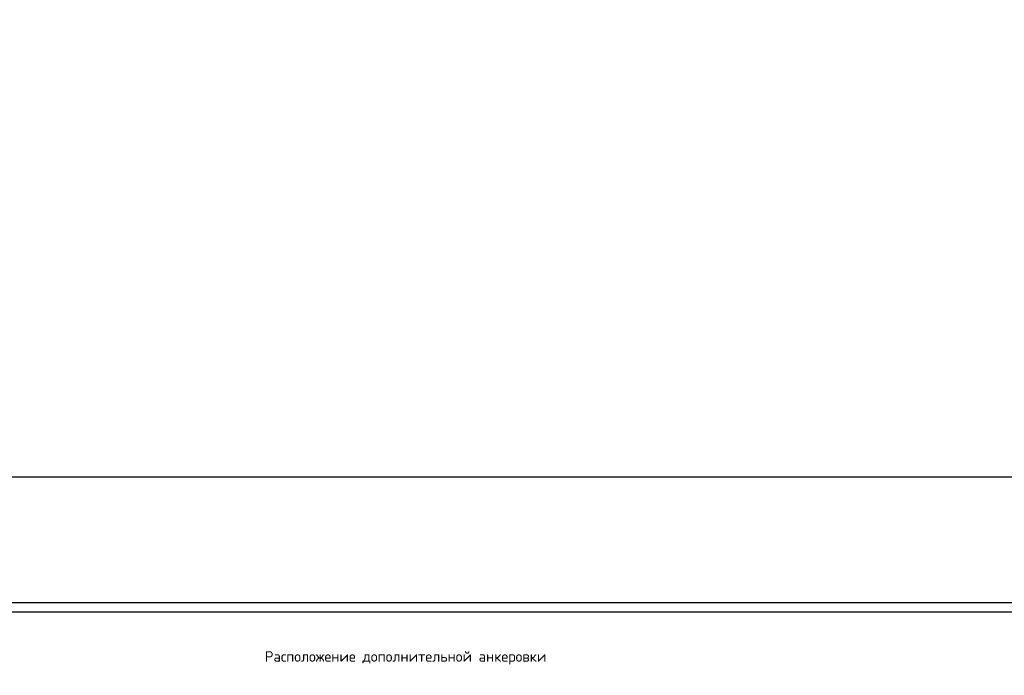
# Model space of a CAD drawing. Header units: millimetres. Extents: x 125896 to 2572636, y -120305 to 130347.
# Tile 170 of 256: x 382987 to 411077, y -76336 to -57642. Entities that reach past the tile are written whole.
import ezdxf

# ---------------------------------------------------------------- set-up
doc = ezdxf.new("R2010")
doc.units = ezdxf.units.MM
doc.layers.add('11', color=7, linetype='Continuous')
doc.layers.add('Столовая - обозначения', color=7, linetype='Continuous')
doc.layers.add('Столовая Двери и окна', color=7, linetype='Continuous', lineweight=15)
doc.layers.add('ТЕКСТ', color=7, linetype='Continuous', lineweight=15)
doc.styles.get("Standard").update_dxf_attribs({"font": 'isocpeur.ttf'})

# ---------------------------------------------------------------- blocks, each defined once
blk = doc.blocks.new('Штамп')
at = {"layer": '11'}
blk.add_line((311470, 126228), (252070, 126228), dxfattribs=at)
at = {"layer": '11', "lineweight": 30}
blk.add_line((254210, 125978), (311220, 125978), dxfattribs=at)

msp = doc.modelspace()

# ---------------------------------------------------------------- linework, layer by layer
at = {"layer": 'Столовая Двери и окна', "color": 3, "lineweight": 30}
for points in [[(209562.5, -70673.1), (525770.9, -70673.1), (525770.9, 75920.9), (209562.5, 75920.9)], [(209562.5, -70673.1), (525770.9, -70673.1), (525770.9, -120304.7), (209562.5, -120304.7)]]:
    msp.add_lwpolyline(points, close=True, dxfattribs=at)

# ---------------------------------------------------------------- block references
at = {"layer": 'Столовая - обозначения', "color": 252, "lineweight": 20, "true_color": 0x939598}
msp.add_blockref('Штамп', (127281.1, -200500.5), dxfattribs=at)

# ---------------------------------------------------------------- texts
at = {"layer": 'ТЕКСТ', "lineweight": 25}
msp.add_text('Расположение дополнительной анкеровки', height=300, dxfattribs=at).set_placement((389980.5, -75949.1, 3100))

doc.saveas('drawing.dxf')
